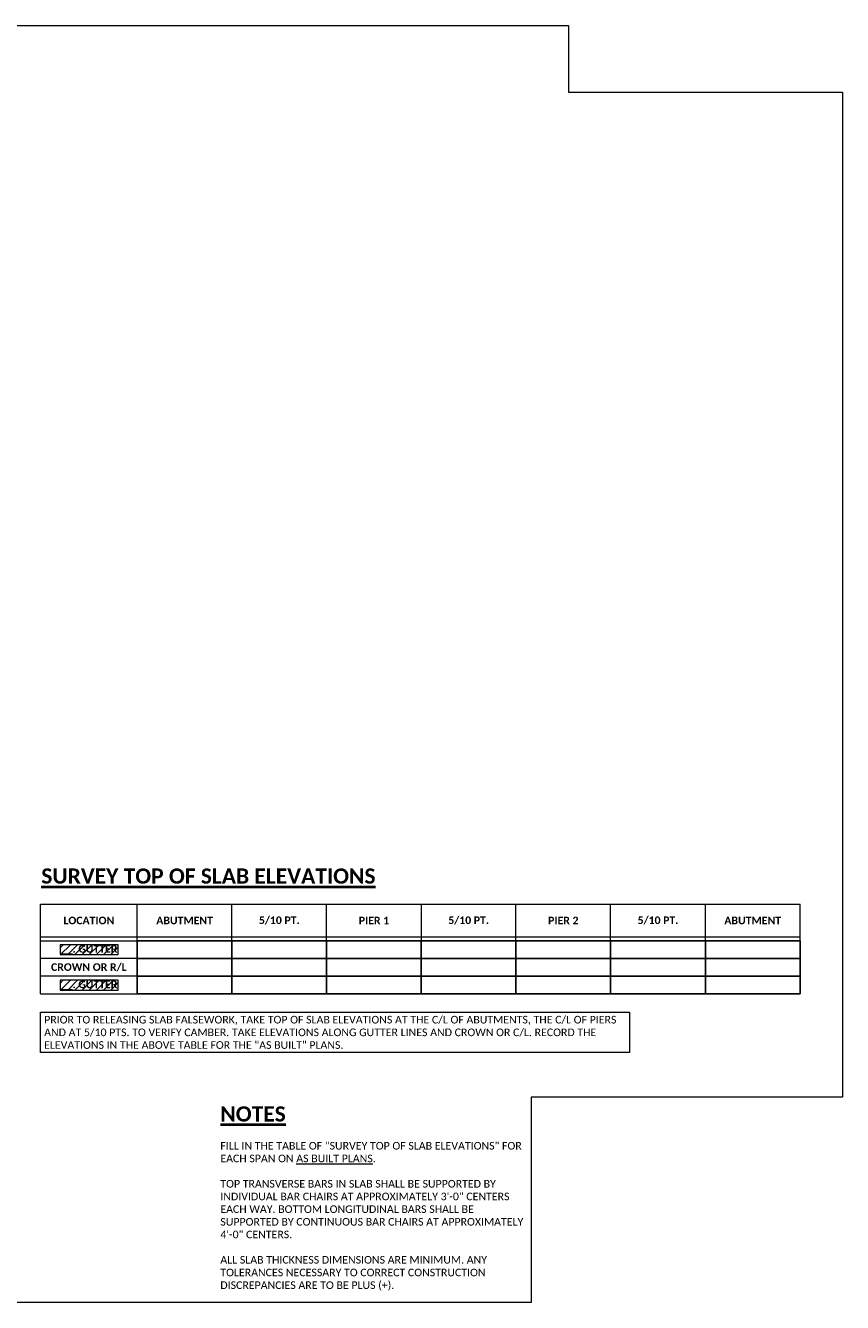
# Model space of a CAD drawing. Extents: x -30 to 663, y -51 to 233.
# Tile 7 of 8: x 213 to 394, y -51 to 233. Entities that reach past the tile are written whole.
import ezdxf

# ---------------------------------------------------------------- set-up
doc = ezdxf.new("R2010")
doc.units = 0
doc.header["$MEASUREMENT"] = 0
for name, color, linetype, lineweight in [('B_ANNO', 7, 'Continuous', 18), ('B_ANNO_TEXT', 7, 'Continuous', 18), ('B_ANNO_TEXT_TITLE', 7, 'Continuous', 40), ('Level 1', 7, 'Continuous', 18)]:
    doc.layers.add(name, color=color, linetype=linetype, lineweight=lineweight)
doc.layers.add('B_ANNO_DESIGN_NOTES', color=1, linetype='Continuous', lineweight=18, true_color=0xff0000)
doc.layers.add('B_ANNO_NOPLOT', color=47, linetype='Continuous', lineweight=18, plot=False)
doc.styles.add('Annotative', font='calibri.ttf', dxfattribs={"height": 0.0625})
doc.styles.add('Subtitle', font='calibrib.ttf', dxfattribs={"height": 0.0625})
doc.styles.add('Title', font='calibrib.ttf', dxfattribs={"height": 0.125})

# ---------------------------------------------------------------- blocks, each defined once
blk = doc.blocks.new('INS_SLABCAMBER_BASE')
at = {"layer": 'B_ANNO_TEXT', "insert": (247.76, 63.56), "char_height": 1.68581, "width": 128.95, "attachment_point": 1, "style": 'Annotative', "bg_fill": 19, "box_fill_scale": 1.5, "bg_fill_color": 256, "bg_fill_transparency": 0}
blk.add_mtext('\\A1;PRIOR TO RELEASING SLAB FALSEWORK, TAKE TOP OF SLAB ELEVATIONS AT THE C/L OF ABUTMENTS, THE C/L OF PIERS AND AT 5/10 PTS. TO VERIFY CAMBER. TAKE ELEVATIONS ALONG GUTTER LINES AND CROWN OR C/L. RECORD THE ELEVATIONS IN THE ABOVE TABLE FOR THE "AS BUILT" PLANS.', dxfattribs=at)
at = {"layer": 'B_ANNO_TEXT', "insert": (286.84, 35.59), "char_height": 1.68581, "width": 69.0386, "attachment_point": 1, "style": 'Annotative'}
blk.add_mtext('FILL IN THE TABLE OF "SURVEY TOP OF SLAB ELEVATIONS" FOR EACH SPAN ON {\\LAS BUILT PLANS}.\\P\\PTOP TRANSVERSE BARS IN SLAB SHALL BE SUPPORTED BY INDIVIDUAL BAR CHAIRS AT APPROXIMATELY 3\'-0" CENTERS EACH WAY. BOTTOM LONGITUDINAL BARS SHALL BE SUPPORTED BY CONTINUOUS BAR CHAIRS AT APPROXIMATELY 4\'-0" CENTERS.\\P\\PALL SLAB THICKNESS DIMENSIONS ARE MINIMUM. ANY TOLERANCES NECESSARY TO CORRECT CONSTRUCTION DISCREPANCIES ARE TO BE PLUS (+).', dxfattribs=at)
at = {"layer": 'B_ANNO_TEXT_TITLE', "attachment_point": 7, "style": 'Title'}
for s, insert, char_height, width in [('\\LSURVEY TOP OF SLAB ELEVATIONS\\l', (247.13, 92.85), 3.3716, 76.1077), ('\\LNOTES\\l', (286.84, 40.09), 3.372, 14.8963)]:
    blk.add_mtext(s, dxfattribs=dict(at, insert=insert, char_height=char_height, width=width))
at = {"layer": 'B_ANNO_NOPLOT', "flags": 128}
blk.add_lwpolyline([(0, 0), (0, 283.22), (364.05, 283.22), (364.05, 268.44), (424.82, 268.44), (424.82, 45.52), (355.79, 45.52), (355.79, 0)], close=True, dxfattribs=at)
blk = doc.blocks.new('*T765')
at = {"color": 0, "linetype": 'ByBlock', "lineweight": -2, "transparency": 16777216}
for p, q in [((0, 0), (63, 0)), ((0, 0), (0, -11.8125)), ((21, 0), (21, -11.8125)), ((42, 0), (42, -11.8125)), ((63, 0), (63, -11.8125)), ((0, -3.9375), (63, -3.9375)), ((0, -7.875), (63, -7.875)), ((0, -11.8125), (63, -11.8125))]:
    blk.add_line(p, q, dxfattribs=at)
blk = doc.blocks.new('*T766')
at = {"color": 0, "linetype": 'ByBlock', "lineweight": -2, "transparency": 16777216}
for p, q in [((0, 0), (105, 0)), ((0, 0), (0, -11.8125)), ((21, 0), (21, -11.8125)), ((42, 0), (42, -11.8125)), ((63, 0), (63, -11.8125)), ((84, 0), (84, -11.8125)), ((105, 0), (105, -11.8125)), ((0, -3.9375), (105, -3.9375)), ((0, -7.875), (105, -7.875)), ((0, -11.8125), (105, -11.8125))]:
    blk.add_line(p, q, dxfattribs=at)
blk = doc.blocks.new('*T767')
at = {"color": 0, "linetype": 'ByBlock', "lineweight": -2, "transparency": 16777216}
for p, q in [((0, 0), (147, 0)), ((0, 0), (0, -11.8125)), ((21, 0), (21, -11.8125)), ((42, 0), (42, -11.8125)), ((63, 0), (63, -11.8125)), ((84, 0), (84, -11.8125)), ((105, 0), (105, -11.8125)), ((126, 0), (126, -11.8125)), ((147, 0), (147, -11.8125)), ((0, -3.9375), (147, -3.9375)), ((0, -7.875), (147, -7.875)), ((0, -11.8125), (147, -11.8125))]:
    blk.add_line(p, q, dxfattribs=at)
blk = doc.blocks.new('*U762')
at = {"layer": 'B_ANNO_DESIGN_NOTES'}
h = blk.add_hatch(dxfattribs=at)
h.set_pattern_fill('ANSI31', color=256, scale=9)
h.set_pattern_definition([(45, (26.9149, 99.7159), (-0.795495, 0.795495), [])])
h.paths.add_polyline_path([(251.2916, 79.333), (251.2916, 77.1509), (264.1795, 77.1509), (264.1795, 79.333)])
h = blk.add_hatch(dxfattribs=at)
h.set_pattern_fill('ANSI31', color=256, scale=9)
h.set_pattern_definition([(45, (26.9149, 91.8409), (-0.795495, 0.795495), [])])
h.paths.add_polyline_path([(251.2916, 71.458), (251.2916, 69.2759), (264.1795, 69.2759), (264.1795, 71.458)])
at = {"layer": 'B_ANNO'}
for p, q in [((246.9188, 88.3577), (331.4116, 88.3577)), ((246.9188, 68.419), (246.9188, 88.3577)), ((268.4116, 80.2315), (268.4116, 88.3577)), ((289.4116, 80.2315), (289.4116, 88.3577)), ((310.4116, 80.2315), (310.4116, 88.3577)), ((331.4116, 88.3577), (373.4116, 88.3577)), ((352.4116, 80.2315), (352.4116, 88.3577)), ((373.4116, 80.2315), (373.4116, 88.3577)), ((373.4116, 88.3577), (415.4116, 88.3577)), ((394.4116, 80.2315), (394.4116, 88.3577)), ((415.4116, 80.2315), (415.4116, 88.3577)), ((246.9188, 81.0752), (331.4116, 81.0752)), ((246.9188, 80.2315), (331.4116, 80.2315)), ((331.4116, 81.0752), (373.4116, 81.0752)), ((331.4116, 80.2315), (373.4116, 80.2315)), ((373.4116, 81.0752), (415.4116, 81.0752)), ((373.4116, 80.2315), (415.4116, 80.2315)), ((268.4116, 76.294), (246.9188, 76.294)), ((268.4116, 72.3565), (246.9188, 72.3565)), ((246.9188, 68.419), (268.4116, 68.419))]:
    blk.add_line(p, q, dxfattribs=at)
at = {"layer": 'B_ANNO_DESIGN_NOTES'}
for points in [[(251.2916, 79.333), (251.2916, 77.1509), (264.1795, 77.1509), (264.1795, 79.333)], [(251.2916, 71.458), (251.2916, 69.2759), (264.1795, 69.2759), (264.1795, 71.458)]]:
    blk.add_lwpolyline(points, close=True, dxfattribs=at)
at = {"layer": 'B_ANNO_NOPLOT', "flags": 128}
blk.add_lwpolyline([(0, 0), (0, 283.2157), (364.0532, 283.2157), (364.0532, 268.4426), (424.8236, 268.4426), (424.8236, 45.5164), (355.785, 45.5164), (355.785, 0)], close=True, dxfattribs=at)
at = {"layer": 'Level 1'}
blk.add_line((331.4116, 88.3577), (331.4116, 80.2315), dxfattribs=at)
for name in ['*T765', '*T766', '*T767']:
    blk.add_blockref(name, (268.4116, 80.2315))
at = {"layer": 'B_ANNO_TEXT', "char_height": 1.6875, "attachment_point": 5, "style": 'Subtitle'}
for s, insert in [('\\A1;ABUTMENT', (278.9116, 84.7165)), ('\\A1;5/10 PT.', (299.9116, 84.7165)), ('\\A1;PIER 1', (320.9116, 84.7165)), ('\\A1;5/10 PT.', (341.9116, 84.7165)), ('\\A1;PIER 2', (362.9116, 84.7165, 0.8422)), ('\\A1;5/10 PT.', (383.9116, 84.7165)), ('\\A1;ABUTMENT', (404.9116, 84.7165))]:
    blk.add_mtext_dynamic_manual_height_columns(s, width=12.375, gutter_width=8.4375, heights=[0], dxfattribs=dict(at, insert=insert))
at = {"layer": 'B_ANNO_TEXT_TITLE', "char_height": 1.6875, "attachment_point": 5, "style": 'Subtitle'}
for s, width, insert in [('\\A1;LOCATION', 12.375, (257.6652, 84.7165)), ('CROWN OR R/L', 19.420353, (257.6652, 74.3252))]:
    blk.add_mtext_dynamic_manual_height_columns(s, width=width, gutter_width=8.4375, heights=[0], dxfattribs=dict(at, insert=insert))
at = {"layer": 'B_ANNO_TEXT_TITLE', "char_height": 1.6875, "width": 12.88782, "attachment_point": 5, "style": 'Subtitle'}
for insert in [(257.7356, 78.242), (257.7356, 70.367)]:
    blk.add_mtext('__. GUTTER', dxfattribs=dict(at, insert=insert))

msp = doc.modelspace()

# ---------------------------------------------------------------- linework, layer by layer
at = {"layer": 'B_ANNO_NOPLOT', "elevation": -0.84, "flags": 128}
msp.add_lwpolyline([(-30.33, -50.58), (-30.33, 232.63), (333.72, 232.63), (333.72, 217.86), (394.49, 217.86), (394.49, -5.07), (325.46, -5.07), (325.46, -50.58), (-30.33, -50.58)], dxfattribs=at)

# ---------------------------------------------------------------- next in the draw order: block references
msp.add_blockref('INS_SLABCAMBER_BASE', (-30.33, -50.58, -0.84))

# ---------------------------------------------------------------- next in the draw order: block references
msp.add_blockref('*U762', (-30.33, -50.58, -0.84))

doc.saveas('drawing.dxf')
